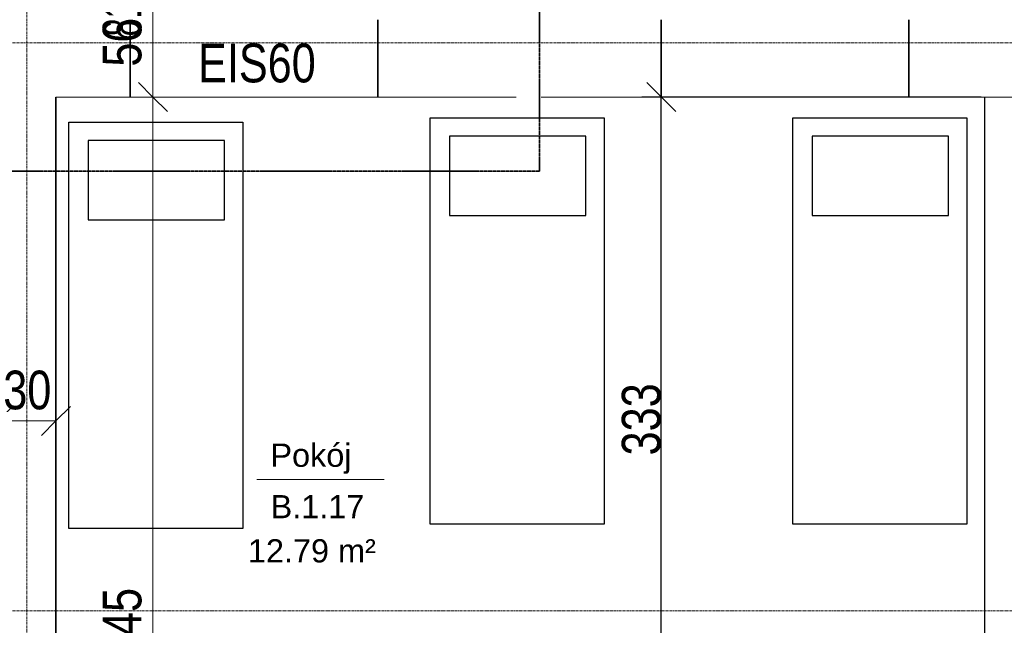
# Model space of a CAD drawing. Header units: millimetres. Extents: x -57350 to 14871, y -25411 to 16830.
# Tile 27 of 66: x -29871 to -24779, y -633 to 2496. Entities that reach past the tile are written whole.
import ezdxf

# ---------------------------------------------------------------- set-up
doc = ezdxf.new("R2010")
doc.units = ezdxf.units.MM
doc.linetypes.add('__FK_przerywana', pattern=[3.2004, 1.6002, -1.6002])
doc.linetypes.add('Linia siatki', pattern=[22.225, 12.7, -3.175, 3.175, -3.175])
for name, color, linetype, lineweight in [('A-ANNO-DIMS', 7, 'Continuous', 5), ('A-ANNO-DIMS-100', 7, 'Continuous', 5), ('A-AREA-IDEN', 7, 'Continuous', 5), ('A-DETL-THIN', 7, 'Continuous', 5), ('A-WALL', 7, 'Continuous', 5), ('G-ANNO-TEXT', 7, 'Continuous', 5), ('S-GRID', 7, 'Continuous', 5)]:
    doc.layers.add(name, color=color, linetype=linetype, lineweight=lineweight)
doc.layers.add('A-DETL', color=7, linetype='Continuous', lineweight=5, true_color=0x00a600)
doc.styles.add('Arial_2', font='arial.ttf', dxfattribs={"width": 0.8, "height": 200})
doc.styles.add('Arial_3', font='arial.ttf', dxfattribs={"height": 120})
doc.styles.add('Arial_5', font='arial.ttf', dxfattribs={"width": 0.6, "height": 200})
doc.dimstyles.new('REVIT_standard', dxfattribs={"dimscale": 304.8, "dimtxt": 204.05188, "dimasz": 0.492126, "dimexe": 0.328084, "dimexo": 0.0625, "dimgap": 0, "dimtad": 1, "dimdec": 0, "dimlfac": 0.1, "dimzin": 0, "dimdsep": 46, "dimtxsty": 'Arial_2', "dimblk1": 'OBLIQUE', "dimblk2": 'OBLIQUE', "dimsah": 1, "dimcen": 0.09, "dimazin": 0, "dimtfac": 1, "dimtdec": 4, "dimtix": 1, "dimtmove": 0, "dimatfit": 3, "dimfxl": 0.328084, "dimfxlon": 1, "dimtvp": 1, "dimtolj": 1, "dimtzin": 0, "dimarcsym": 2})
doc.dimstyles.new('standard_wielkość_otworów', dxfattribs={"dimscale": 304.8, "dimtxt": 204.05188, "dimasz": 0.492126, "dimexe": 0.328084, "dimexo": 0.0625, "dimgap": 0, "dimtad": 1, "dimdec": 0, "dimlfac": 0.1, "dimzin": 0, "dimdsep": 46, "dimtxsty": 'Arial_5', "dimblk1": 'OBLIQUE', "dimblk2": 'OBLIQUE', "dimsah": 1, "dimcen": 0.09, "dimazin": 0, "dimtfac": 1, "dimtdec": 4, "dimtix": 1, "dimtmove": 0, "dimatfit": 3, "dimfxl": 0.328084, "dimfxlon": 1, "dimtvp": 1, "dimtolj": 1, "dimtzin": 0, "dimarcsym": 2})

# ---------------------------------------------------------------- blocks, each defined once
blk = doc.blocks.new('DIMBLOCK16-RZUT PIĘTRA I')
at = {"layer": 'A-ANNO-DIMS-100', "color": 250, "true_color": 0x303030, "transparency": 16777216}
for p, q in [((-29983.4, 422.9), (-29983.4, 522.9)), ((-29683.4, 422.9), (-29683.4, 522.9)), ((-29983.4, 422.9), (-29908.4, 497.9)), ((-29683.4, 422.9), (-29608.4, 497.9)), ((-29983.4, 422.9), (-30058.4, 347.9)), ((-29983.4, 422.9), (-29683.4, 422.9)), ((-29983.4, 422.9), (-29983.4, 322.9)), ((-29683.4, 422.9), (-29758.4, 347.9)), ((-29683.4, 422.9), (-29683.4, 322.9))]:
    blk.add_line(p, q, dxfattribs=at)
at = {"layer": 'A-ANNO-DIMS-100', "color": 0, "transparency": 16777216, "insert": (-29955.8, 682.5), "char_height": 200, "width": 293.835, "attachment_point": 1, "line_spacing_factor": 0.941778, "style": 'Arial_2'}
blk.add_mtext('30', dxfattribs=at)
blk = doc.blocks.new('_Oblique')
at = {"color": 0, "linetype": 'ByBlock', "lineweight": -2}
blk.add_line((-0.5, -0.5), (0.5, 0.5), dxfattribs=at)
blk = doc.blocks.new('DIMBLOCK46-RZUT PIĘTRA I')
at = {"layer": 'A-ANNO-DIMS-100', "color": 250, "true_color": 0x303030, "transparency": 16777216}
for p, q in [((-29181.8, 2655.6), (-29256.8, 2730.6)), ((-29181.8, 2655.6), (-29281.8, 2655.6)), ((-29181.8, 2655.6), (-29181.8, 2095.6)), ((-29181.8, 2655.6), (-29106.8, 2580.6)), ((-29181.8, 2655.6), (-29081.8, 2655.6)), ((-29181.8, 2095.6), (-29256.8, 2170.6)), ((-29181.8, 2095.6), (-29281.8, 2095.6)), ((-29181.8, 2095.6), (-29106.8, 2020.6)), ((-29181.8, 2095.6), (-29081.8, 2095.6))]:
    blk.add_line(p, q, dxfattribs=at)
at = {"layer": 'A-ANNO-DIMS-100', "color": 0, "transparency": 16777216, "insert": (-29441.5, 2253.2), "char_height": 200, "width": 293.835, "attachment_point": 1, "rotation": 90, "line_spacing_factor": 0.941778, "style": 'Arial_2'}
blk.add_mtext('56', dxfattribs=at)
blk = doc.blocks.new('DIMBLOCK47-RZUT PIĘTRA I')
at = {"layer": 'A-ANNO-DIMS-100', "color": 250, "true_color": 0x303030, "transparency": 16777216}
for p, q in [((-29181.8, 2095.6), (-29256.8, 2170.6)), ((-29181.8, 2095.6), (-29281.8, 2095.6)), ((-29181.8, 2095.6), (-29181.8, -3354.4)), ((-29181.8, 2095.6), (-29106.8, 2020.6)), ((-29181.8, 2095.6), (-29081.8, 2095.6)), ((-29181.8, -3354.4), (-29256.8, -3279.4)), ((-29181.8, -3354.4), (-29281.8, -3354.4)), ((-29181.8, -3354.4), (-29106.8, -3429.4)), ((-29181.8, -3354.4), (-29081.8, -3354.4))]:
    blk.add_line(p, q, dxfattribs=at)
at = {"layer": 'A-ANNO-DIMS-100', "color": 0, "transparency": 16777216, "insert": (-29441.5, -813.1), "char_height": 200, "width": 440.752, "attachment_point": 1, "rotation": 90, "line_spacing_factor": 0.941778, "style": 'Arial_2'}
blk.add_mtext('545', dxfattribs=at)
blk = doc.blocks.new('AN_pomieszczenia - Room Tag With Area-359654-RZUT PIĘTRA I')
at = {"layer": 'A-AREA-IDEN'}
for p in [(-3.295, 0), (3.295, 0)]:
    blk.add_line(p, (0, 0), dxfattribs=at)
blk = doc.blocks.new('DIMBLOCK284-RZUT PIĘTRA I')
at = {"layer": 'A-ANNO-DIMS-100', "color": 250, "true_color": 0x303030, "transparency": 16777216}
for p, q in [((-29181.8, 2905.6), (-29256.8, 2980.6)), ((-29181.8, 2905.6), (-29281.8, 2905.6)), ((-29181.8, 2905.6), (-29181.8, 2095.6)), ((-29181.8, 2905.6), (-29106.8, 2830.6)), ((-29181.8, 2905.6), (-29081.8, 2905.6)), ((-29181.8, 2095.6), (-29256.8, 2170.6)), ((-29181.8, 2095.6), (-29281.8, 2095.6)), ((-29181.8, 2095.6), (-29106.8, 2020.6)), ((-29181.8, 2095.6), (-29081.8, 2095.6))]:
    blk.add_line(p, q, dxfattribs=at)
at = {"layer": 'A-ANNO-DIMS-100', "color": 0, "transparency": 16777216, "insert": (-29441.5, 2409.6), "char_height": 200, "width": 218.492, "attachment_point": 1, "rotation": 90, "line_spacing_factor": 0.941778, "style": 'Arial_5'}
blk.add_mtext('81', dxfattribs=at)
blk = doc.blocks.new('*D418')
at = {"layer": 'A-ANNO-DIMS', "color": 0, "lineweight": -2, "transparency": 16777216}
for p, q in [((-24898.5, 2095.6), (-26653.4, 2095.6)), ((-26553.4, -1234.4), (-26553.4, 2095.6)), ((-24898.5, -1234.4), (-26653.4, -1234.4))]:
    blk.add_line(p, q, dxfattribs=at)
at = {"layer": 'Defpoints', "color": 0, "transparency": 16777216}
for p in [(-26553.4, 2095.6), (-24879.4, 2095.6), (-24879.4, -1234.4)]:
    blk.add_point(p, dxfattribs=at)
at = {"layer": 'A-ANNO-DIMS', "color": 0, "lineweight": -2, "transparency": 16777216, "xscale": 150, "yscale": 150, "zscale": 150}
for p, rotation in [((-26553.4, 2095.6), 90), ((-26553.4, -1234.4), 270)]:
    blk.add_blockref('_Oblique', p, dxfattribs=dict(at, rotation=rotation))
at = {"layer": 'A-ANNO-DIMS', "color": 0, "transparency": 16777216, "insert": (-26655.6, 430.6), "char_height": 200, "attachment_point": 5, "rotation": 90, "style": 'Arial_2'}
blk.add_mtext('\\A1;333', dxfattribs=at)

msp = doc.modelspace()

# ---------------------------------------------------------------- linework, layer by layer
for p, q in [((-24879.41602, -3354.40745), (-24879.41602, 2095.59255)), ((-27748.09716, -111.20658), (-27748.09716, 1988.79342)), ((-27748.09716, 1988.79342), (-26848.09716, 1988.79342)), ((-26848.09716, 1988.79342), (-26848.09716, -111.20658)), ((-25872.71654, -111.20658), (-25872.71654, 1988.79342)), ((-25872.71654, 1988.79342), (-24972.71654, 1988.79342)), ((-24972.71654, 1988.79342), (-24972.71654, -111.20658)), ((-29616.9139, -133.8296), (-29616.9139, 1966.1704)), ((-29616.9139, 1966.1704), (-28716.9139, 1966.1704)), ((-28716.9139, 1966.1704), (-28716.9139, -133.8296)), ((-28716.9139, -133.8296), (-29616.9139, -133.8296)), ((-26848.09716, -111.20658), (-27748.09716, -111.20658)), ((-24972.71654, -111.20658), (-25872.71654, -111.20658))]:
    msp.add_line(p, q)
for points in [[(-26942.45697, 1894.41893), (-27648.50705, 1894.41893), (-27648.50705, 1484.82704), (-26942.45697, 1484.82704)], [(-25067.07634, 1894.41893), (-25773.12642, 1894.41893), (-25773.12642, 1484.82704), (-25067.07634, 1484.82704)], [(-28811.2737, 1871.79591), (-29517.32378, 1871.79591), (-29517.32378, 1462.20403), (-28811.2737, 1462.20403)]]:
    msp.add_lwpolyline(points, close=True)
at = {"layer": 'A-DETL', "color": 5, "linetype": '__FK_przerywana', "lineweight": 35, "true_color": 0x0000ff}
for p, q in [((-27183.41602, 6255.59255), (-27183.41602, 1712.83967)), ((-27183.41602, 1712.83967), (-34062.97387, 1712.83967))]:
    msp.add_line(p, q, dxfattribs=at)
at = {"layer": 'A-DETL-THIN'}
for p, q in [((-29683.41602, 2095.59255), (-29299.41602, 2095.59255)), ((-28019.41602, 2095.59255), (-27303.41602, 2095.59255)), ((-27173.41602, 2095.59255), (-26553.41602, 2095.59255)), ((-25273.41602, 2095.59255), (-24623.41602, 2095.59255))]:
    msp.add_line(p, q, dxfattribs=at)
at = {"layer": 'A-WALL', "lineweight": 35}
for p, q in [((-29299.41602, 2095.59255), (-29299.41602, 2495.54294)), ((-28019.41602, 2495.54294), (-28019.41602, 2095.59255)), ((-26553.41602, 2095.59255), (-26553.41602, 2495.54294)), ((-25273.41602, 2495.54294), (-25273.41602, 2095.59255)), ((-29683.41602, -2154.40745), (-29683.41602, 2095.59255))]:
    msp.add_line(p, q, dxfattribs=at)
at = {"layer": 'A-WALL'}
for p, q in [((-28019.41602, 2095.59255), (-29299.41602, 2095.59255)), ((-25273.41602, 2095.59255), (-26553.41602, 2095.59255))]:
    msp.add_line(p, q, dxfattribs=at)
at = {"layer": 'S-GRID', "linetype": 'Linia siatki'}
for p, q in [((-29833.41602, 10521.57226), (-29833.41602, -21375.48764)), ((-55866.74056, 2375.59255), (1287.74041, 2375.59255)), ((-55866.74056, -559.40745), (1287.74041, -559.40745))]:
    msp.add_line(p, q, dxfattribs=at)

# ---------------------------------------------------------------- block references
at = {"layer": 'A-AREA-IDEN', "xscale": 99.99999999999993, "yscale": 99.99999999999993, "zscale": 99.99999999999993}
msp.add_blockref('AN_pomieszczenia - Room Tag With Area-359654-RZUT PIĘTRA I', (-28314.92531, 120.15933), dxfattribs=at)

# ---------------------------------------------------------------- texts
at = {"layer": 'A-AREA-IDEN', "char_height": 120, "attachment_point": 1, "style": 'Arial_3'}
for s, insert, width in [('Pokój', (-28574.16973, 305.5256), 537.130625), ('B.1.17', (-28573.0895, 39.74055), 633.333125), ('12.79 m²', (-28690.54473, -188.57408), 857.805625)]:
    msp.add_mtext(s, dxfattribs=dict(at, insert=insert, width=width))
at = {"layer": 'G-ANNO-TEXT', "color": 1, "true_color": 0xff0000, "insert": (-28948.65769, 2371.67794), "char_height": 200, "width": 756.793, "attachment_point": 1, "style": 'Arial_2'}
msp.add_mtext('EIS60', dxfattribs=at)

# ---------------------------------------------------------------- dimensions: what is measured, and where the dimension line sits
at = {"layer": 'A-ANNO-DIMS', "color": 250, "true_color": 0x303030}
for base, p1, p2, dimstyle, override, picture, middle in [((-29181.83112, 2095.59255), (-29081.83112, 2905.59255), (-29081.83112, 2095.59255), 'standard_wielkość_otworów', {"dimpost": '<>', "dimfxl": 810}, 'DIMBLOCK284-RZUT PIĘTRA I', (-29283.94572, 2500.59255)), ((-29181.83112, 2095.59255), (-29081.83112, 2655.59255), (-29081.83112, 2095.59255), 'REVIT_standard', {"dimpost": '<>', "dimfxl": 560}, 'DIMBLOCK46-RZUT PIĘTRA I', (-29283.94572, 2375.59255)), ((-29181.83112, -3354.40745), (-29081.83112, 2095.59255), (-29081.83112, -3354.40745), 'REVIT_standard', {"dimpost": '<>', "dimfxl": 5450}, 'DIMBLOCK47-RZUT PIĘTRA I', (-29283.53644, -629.40745)), ((-26553.41602, 2095.59255), (-24879.41602, -1234.41786), (-24879.41602, 2095.59255), 'REVIT_standard', {"dimpost": '<>', "dimfxl": 5450}, '*D418', (-26655.59883, 430.58734))]:
    dim = msp.add_linear_dim(base=base, p1=p1, p2=p2, angle=90, dimstyle=dimstyle, override=override, dxfattribs=at)
    dim.commit()
    dim.dimension.update_dxf_attribs({"geometry": picture, "text_midpoint": middle})
dim = msp.add_linear_dim(base=(-29683.41602, 422.8641), p1=(-29983.41602, 522.8641), p2=(-29683.41602, 522.8641), dimstyle='REVIT_standard', override={"dimpost": '<>', "dimfxl": 300}, dxfattribs=at)
dim.commit()
dim.dimension.update_dxf_attribs({"geometry": 'DIMBLOCK16-RZUT PIĘTRA I', "text_midpoint": (-29833.41602, 525.04691)})

doc.saveas('drawing.dxf')
